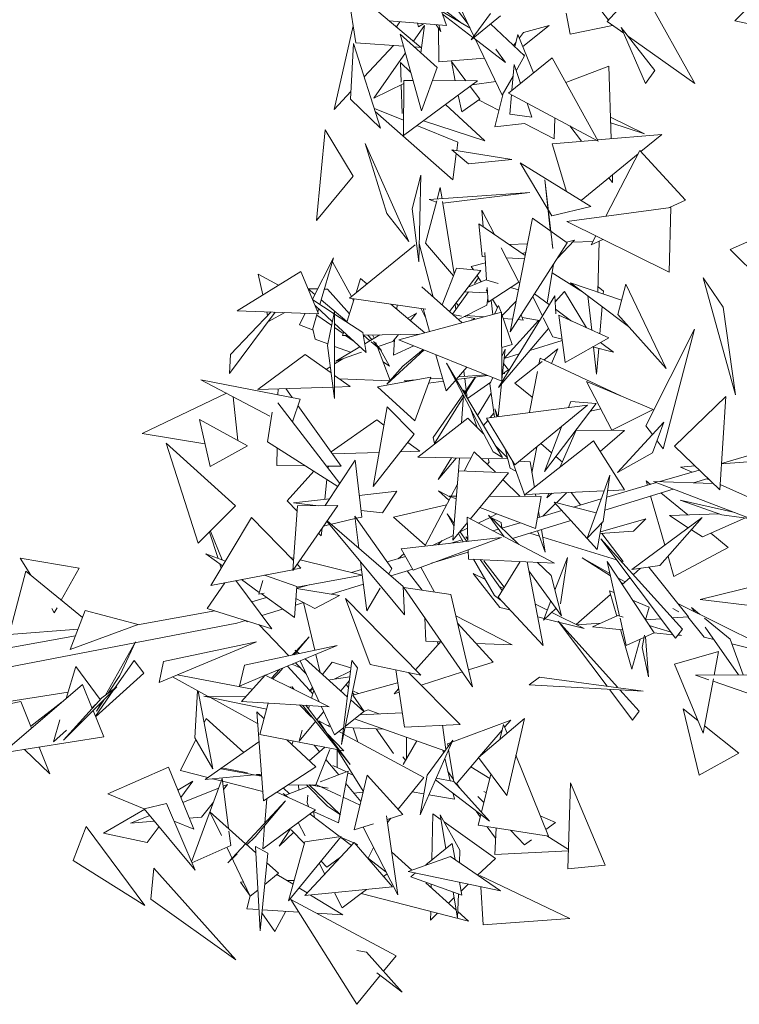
# Model space of a CAD drawing. Header units: millimetres. Extents: x -14485 to 13127, y -18923 to 3272.
# Tile 106 of 119: x 12405 to 12673, y 1974 to 2342. Entities that reach past the tile are written whole.
import ezdxf

# ---------------------------------------------------------------- set-up
doc = ezdxf.new("R2010")
doc.units = ezdxf.units.MM
doc.layers.add('G-IMPT', color=7, linetype='Continuous', lineweight=5)

# ---------------------------------------------------------------- blocks, each defined once
blk = doc.blocks.new('ÁRVORES ORNAMENTAIS - Pequeno e Médio Porte - Ipê-roxo-2865575-CORTE_CALÇADA')
at = {"layer": 'G-IMPT', "color": 253, "true_color": 0xaaaaaa}
for p, q in [((8789.71, 2333.01), (8786.43, 2354.39)), ((8813.92, 2331.26), (8786.43, 2354.39)), ((8883.44, 2340.96), (8895.67, 2354.37)), ((8895.67, 2354.37), (8916.05, 2317.83)), ((8931.02, 2341.22), (8941.65, 2352)), ((8820.4, 2348.22), (8823.57, 2339.39)), ((8832.35, 2338.42), (8821.65, 2344.75)), ((8833.38, 2334.97), (8822.03, 2343.68)), ((8829.15, 2340.31), (8823.17, 2344.91)), ((8827.65, 2345.22), (8831.65, 2339.88)), ((8833.76, 2335.49), (8828.52, 2346.43)), ((8839.96, 2343.89), (8832.76, 2334.13)), ((8869.58, 2336.2), (8868.09, 2344.06)), ((8883.88, 2341.44), (8879.77, 2346.81)), ((8802.19, 2341.13), (8823.57, 2339.39)), ((8806.14, 2340.81), (8804.86, 2338.88)), ((8813.13, 2339), (8812.68, 2340.28)), ((8813.13, 2339), (8814.99, 2340.09)), ((8843.67, 2343.07), (8832.76, 2334.13)), ((8852.65, 2328.1), (8839.96, 2340.03)), ((8883.44, 2340.96), (8889.63, 2336.57)), ((8931.02, 2341.22), (8948.29, 2337.45)), ((8788.73, 2339.36), (8781.66, 2308.1)), ((8806.22, 2336.22), (8820.02, 2323.79)), ((8806.22, 2336.22), (8814.16, 2307.64)), ((8811.19, 2333.55), (8815.3, 2339.47)), ((8813.92, 2329.29), (8815.3, 2339.47)), ((8819.71, 2339.71), (8821.36, 2337.14)), ((8820.55, 2338.4), (8820.7, 2325.83)), ((8821.36, 2337.14), (8820.7, 2339.63)), ((8852.19, 2336.82), (8850.67, 2334.85)), ((8852, 2331.58), (8861.79, 2339.48)), ((8852.19, 2336.82), (8861.79, 2339.48)), ((8885.37, 2339.5), (8869.58, 2336.2)), ((8888.69, 2338.74), (8901.2, 2322.71)), ((8888.69, 2338.74), (8897.75, 2317.86)), ((8788.87, 2332.7), (8787.69, 2311.9)), ((8788.87, 2332.7), (8798.96, 2301.14)), ((8789.71, 2333.01), (8807.46, 2331.72)), ((8845.55, 2325.62), (8833.59, 2334.81)), ((8844.32, 2313.44), (8834.37, 2334.2)), ((8849.43, 2333.24), (8848.48, 2332.01)), ((8849, 2331.53), (8850.15, 2336.14)), ((8855.99, 2321.8), (8850.15, 2336.14)), ((8891.32, 2335.37), (8916.05, 2317.83)), ((8803.7, 2332), (8792.85, 2320.24)), ((8796.46, 2312.33), (8808.17, 2329.2)), ((8811.53, 2331.43), (8813.92, 2331.26)), ((8841.85, 2330.61), (8845.55, 2325.62)), ((8851.74, 2328.95), (8852.56, 2328.49)), ((8806.34, 2325.63), (8806.56, 2318.28)), ((8806.34, 2325.63), (8810.14, 2322.09)), ((8820.7, 2325.83), (8837.7, 2327.25)), ((8826.8, 2318.83), (8825.33, 2325.98)), ((8825.33, 2325.98), (8830.74, 2318.81)), ((8846.57, 2314.2), (8862.96, 2327.43)), ((8852.65, 2328.1), (8849.49, 2322.55)), ((8862.96, 2327.43), (8880.03, 2296.35)), ((8820.02, 2323.79), (8814.16, 2307.64)), ((8848.73, 2324.83), (8847.92, 2315.29)), ((8848.73, 2324.83), (8851.08, 2317.84)), ((8884.06, 2324.28), (8868.04, 2318.18)), ((8884.06, 2324.28), (8884.93, 2297.19)), ((8901.2, 2322.71), (8897.75, 2317.86)), ((8807.46, 2298.46), (8807.56, 2318.91)), ((8807.46, 2298.46), (8835.1, 2318.79)), ((8807.56, 2318.91), (8811.03, 2318.9)), ((8818.23, 2318.86), (8835.1, 2318.79)), ((8841.88, 2318.52), (8833.14, 2317.35)), ((8848.37, 2320.57), (8844.32, 2313.44)), ((8787.85, 2314.81), (8781.66, 2308.1)), ((8807.55, 2317.79), (8796.46, 2312.33)), ((8806.59, 2317.32), (8806.93, 2306.56)), ((8832.31, 2316.74), (8835.88, 2312.01)), ((8846.57, 2314.2), (8880.03, 2296.35)), ((8787.69, 2311.9), (8798.96, 2301.14)), ((8829.18, 2307.26), (8827.9, 2313.49)), ((8829.18, 2307.26), (8835.88, 2312.01)), ((8843.09, 2307.71), (8835.41, 2311.67)), ((8841.59, 2301.67), (8844.66, 2314.04)), ((8847.78, 2313.55), (8847.17, 2306.34)), ((8853.57, 2310.46), (8855.34, 2305.23)), ((8807.49, 2304.08), (8796.62, 2308.45)), ((8825.93, 2281.88), (8796.96, 2307.4)), ((8823.13, 2309.99), (8837.76, 2296.36)), ((8814.89, 2303.93), (8837.76, 2296.36)), ((8847.17, 2306.34), (8855.34, 2305.23)), ((8863.95, 2304.92), (8863.61, 2297.12)), ((8884.67, 2305.3), (8897.31, 2298.99)), ((8778.24, 2300.57), (8775.1, 2266.72)), ((8778.24, 2300.57), (8788.72, 2283.25)), ((8827.72, 2295.94), (8812.41, 2302.1)), ((8852.58, 2302.83), (8841.59, 2301.67)), ((8863.61, 2297.12), (8852.58, 2302.82)), ((8869.47, 2301.98), (8873.81, 2296.24)), ((8884.74, 2303.08), (8897.31, 2298.99)), ((8827.31, 2292.71), (8827.72, 2295.94)), ((8862.86, 2295.3), (8879.35, 2296.71)), ((8879.81, 2296.75), (8903.77, 2298.81)), ((8895.97, 2292.41), (8903.77, 2298.81)), ((8809.41, 2258.86), (8793.16, 2295.46)), ((8801.3, 2269.31), (8793.16, 2295.46)), ((8847.91, 2289.49), (8825.45, 2293)), ((8831.74, 2287.86), (8825.45, 2293)), ((8868.19, 2277.55), (8862.86, 2295.3)), ((8895.61, 2292.8), (8882.94, 2268.27)), ((8912.63, 2274.34), (8895.61, 2292.8)), ((8825.93, 2281.88), (8827.17, 2291.6)), ((8847.91, 2289.49), (8831.74, 2287.86)), ((8873.69, 2274.17), (8895, 2291.62)), ((8861.4, 2270.69), (8850.92, 2288.18)), ((8850.92, 2288.18), (8877.32, 2271.94)), ((8788.72, 2283.25), (8775.1, 2266.72)), ((8810.68, 2271.04), (8813.91, 2283.63)), ((8813.17, 2251.28), (8813.91, 2283.63)), ((8860.22, 2281.87), (8862.06, 2264.4)), ((8860.22, 2281.87), (8863.11, 2256.25)), ((8884.06, 2282.66), (8885.46, 2280.81)), ((8885.37, 2283.73), (8885.46, 2280.81)), ((8820.07, 2274.7), (8821.21, 2278.95)), ((8821.87, 2274.83), (8821.21, 2278.95)), ((8815.69, 2258.24), (8819.89, 2273.99)), ((8817.03, 2274.48), (8854.52, 2277.19)), ((8817.03, 2274.48), (8819.76, 2273.53)), ((8826.4, 2246.74), (8822.03, 2273.83)), ((8822.13, 2273.21), (8854.52, 2277.19)), ((8912.63, 2274.34), (8906.66, 2271.5)), ((8810.68, 2271.04), (8813.17, 2251.28)), ((8837.12, 2264.36), (8836.7, 2270.51)), ((8841.36, 2261.47), (8836.7, 2270.51)), ((8862.76, 2268.41), (8861.5, 2270.51)), ((8862.76, 2268.41), (8877.32, 2271.94)), ((8907.11, 2271.56), (8868.41, 2266.28)), ((8907.11, 2271.56), (8906.5, 2247.37)), ((8809.41, 2258.86), (8801.3, 2269.31)), ((8855.55, 2267.52), (8847.21, 2225.11)), ((8868.47, 2258.36), (8855.55, 2267.52)), ((8836.77, 2253.24), (8835.59, 2265.4)), ((8852.82, 2253.64), (8835.59, 2265.4)), ((8862.06, 2264.4), (8862.27, 2262.75)), ((8906.5, 2247.37), (8868.41, 2266.28)), ((8864.75, 2252.54), (8871.25, 2259.32)), ((8868.21, 2258.55), (8871.25, 2259.32)), ((8879.16, 2260.94), (8877.42, 2257.56)), ((8881.79, 2259.64), (8877.42, 2257.56)), ((8929.3, 2255.93), (8942.9, 2261.9)), ((8811.86, 2257.65), (8787.31, 2237.71)), ((8818.57, 2238.15), (8813.33, 2258.11)), ((8826.12, 2246.02), (8815.69, 2258.24)), ((8850.49, 2243.73), (8843.94, 2256.45)), ((8853.67, 2257.97), (8846.84, 2257.72)), ((8868.47, 2258.36), (8847.21, 2225.11)), ((8862.88, 2258.05), (8863.11, 2256.25)), ((8878.09, 2258.87), (8870.55, 2258.59)), ((8879.98, 2239.93), (8880.48, 2258.95)), ((8929.3, 2255.93), (8955.57, 2229.65)), ((8773.5, 2237.31), (8781.32, 2252.78)), ((8776.3, 2235.3), (8781.32, 2252.78)), ((8836.77, 2253.24), (8837.89, 2253.18)), ((8838.48, 2244.45), (8837.78, 2254.7)), ((8845.85, 2252.75), (8852.57, 2252.39)), ((8851.74, 2254.38), (8853.03, 2254.7)), ((8781.02, 2251.23), (8788.05, 2238.31)), ((8827.23, 2248.87), (8821.9, 2235.18)), ((8827.23, 2248.87), (8836.36, 2248.01)), ((8836.36, 2248.01), (8831.6, 2241.77)), ((8832.71, 2249.56), (8838.04, 2250.91)), ((8832.71, 2249.56), (8833.54, 2248.27)), ((8861.03, 2235.9), (8863.37, 2250.38)), ((8769.15, 2247.66), (8745.52, 2233.04)), ((8753.25, 2246.67), (8760.83, 2242.51)), ((8753.25, 2246.67), (8755.05, 2238.94)), ((8769.15, 2247.66), (8775.77, 2231.93)), ((8791.5, 2245), (8789.83, 2239.76)), ((8791.5, 2245), (8793.85, 2243.02)), ((8831.6, 2241.76), (8838.16, 2244.55)), ((8833.97, 2243.22), (8835.45, 2245.3)), ((8834.92, 2246.12), (8836.41, 2243.81)), ((8838.16, 2244.55), (8842.74, 2243.14)), ((8874.53, 2239.81), (8862.86, 2247.23)), ((8926.65, 2234.38), (8919.26, 2245.28)), ((8919.26, 2245.28), (8931.25, 2201.6)), ((8775.44, 2241.15), (8771.87, 2241.19)), ((8771.89, 2241.16), (8774.39, 2239.06)), ((8779.2, 2241.1), (8777.97, 2241.12)), ((8779.2, 2241.1), (8787.32, 2231.85)), ((8829.34, 2228.55), (8814.28, 2241.98)), ((8831.6, 2241.76), (8824.68, 2232.7)), ((8838.32, 2240.84), (8838.78, 2240.13)), ((8839.05, 2236.27), (8838.67, 2241.68)), ((8839.05, 2236.27), (8850.49, 2243.73)), ((8847.38, 2241.7), (8850.3, 2240.8)), ((8869.76, 2243.4), (8888.74, 2236.96)), ((8869.76, 2243.4), (8891.32, 2227.18)), ((8881.99, 2240.37), (8880.03, 2241.92)), ((8890.32, 2242.99), (8887.33, 2231.61)), ((8890.32, 2242.99), (8905.46, 2211.42)), ((8781.61, 2231.85), (8773.62, 2237.05)), ((8776.8, 2237.04), (8786.41, 2228.99)), ((8789.1, 2237.46), (8786.34, 2228.78)), ((8815.78, 2233.67), (8787.31, 2237.71)), ((8788.47, 2237.55), (8788.89, 2236.78)), ((8825.76, 2231.74), (8831.72, 2240.08)), ((8830.36, 2240.14), (8838.81, 2239.75)), ((8838.51, 2235.13), (8838.94, 2237.77)), ((8840.2, 2237.02), (8840.83, 2231.63)), ((8840.61, 2237.29), (8842.56, 2234.26)), ((8863.88, 2238.53), (8842.87, 2204.35)), ((8855.67, 2238.33), (8859.28, 2231.04)), ((8856.34, 2239.38), (8861.88, 2235.27)), ((8863.88, 2238.53), (8864.26, 2231.9)), ((8867.49, 2240.22), (8864.01, 2236.34)), ((8875.67, 2226.64), (8867.49, 2240.22)), ((8876.22, 2238.54), (8877.66, 2225.74)), ((8881.99, 2240.37), (8881.9, 2239.28)), ((8781.01, 2228.95), (8774.5, 2234.93)), ((8775.51, 2232.55), (8775.84, 2233.7)), ((8802.77, 2235.52), (8815.49, 2224.83)), ((8805.05, 2233.61), (8805.17, 2235.18)), ((8813.2, 2234.04), (8814.01, 2233.89)), ((8813.99, 2233.93), (8815.6, 2230.78)), ((8817.15, 2225.27), (8814.75, 2233.82)), ((8826.98, 2233.44), (8826.73, 2235.38)), ((8827.99, 2234.86), (8827.15, 2235.93)), ((8838.51, 2235.13), (8827.93, 2229.81)), ((8841.41, 2231.79), (8842.92, 2235.04)), ((8842.92, 2235.04), (8843.83, 2232.44)), ((8844.44, 2231.34), (8849.47, 2236.59)), ((8864.16, 2233.58), (8870.11, 2229.17)), ((8881.52, 2234.55), (8880.7, 2224.36)), ((8926.65, 2234.38), (8931.25, 2201.6)), ((8742.66, 2209.57), (8759.6, 2232.53)), ((8742.96, 2216.67), (8758.08, 2232.58)), ((8775.77, 2231.93), (8745.52, 2233.04)), ((8756.52, 2232.64), (8756.83, 2231.27)), ((8763.18, 2232.4), (8757.33, 2229.15)), ((8768.7, 2227.81), (8770.87, 2232.11)), ((8773.59, 2225.85), (8775.34, 2231.95)), ((8775.18, 2231.41), (8780.71, 2227.51)), ((8779.15, 2220.07), (8781.81, 2232.8)), ((8781.72, 2200.29), (8781.81, 2232.8)), ((8792.36, 2224.86), (8781.81, 2231.72)), ((8843.99, 2232.48), (8805.71, 2222.2)), ((8812.33, 2232.15), (8809.08, 2230.21)), ((8812.33, 2232.15), (8810.05, 2229.41)), ((8825.83, 2231.67), (8829.12, 2231.06)), ((8830.07, 2230.88), (8834.11, 2230.12)), ((8830.75, 2231.23), (8837.39, 2230.71)), ((8832.47, 2229.39), (8834.11, 2230.12)), ((8844.19, 2206.72), (8843.99, 2232.48)), ((8843.99, 2231.98), (8848.03, 2220.45)), ((8844.63, 2230.15), (8848.15, 2229.87)), ((8850.16, 2229.71), (8852.12, 2229.56)), ((8851.3, 2231.5), (8852.12, 2229.56)), ((8851.73, 2230.47), (8858.22, 2229.33)), ((8859.58, 2230.42), (8863.14, 2223.24)), ((8865.36, 2231.33), (8883.98, 2222.87)), ((8865.36, 2231.33), (8867.78, 2213.76)), ((8887.33, 2231.61), (8905.46, 2211.42)), ((8773.59, 2225.85), (8768.7, 2227.81)), ((8774.54, 2222.41), (8773.68, 2226.18)), ((8781.79, 2226.75), (8784.98, 2224.5)), ((8793.56, 2217.4), (8781.8, 2228.22)), ((8861.58, 2226.39), (8842.87, 2204.35)), ((8857.77, 2229.41), (8844.98, 2215.18)), ((8897.81, 2190.15), (8916.02, 2226.16)), ((8904.26, 2181.5), (8916.02, 2226.16)), ((8774.54, 2222.41), (8779.27, 2220.66)), ((8785.18, 2225.11), (8784.77, 2223.83)), ((8784.77, 2223.83), (8786.54, 2223.85)), ((8785.9, 2223.84), (8788.71, 2221.86)), ((8792.36, 2224.86), (8793.56, 2217.4)), ((8792.52, 2223.87), (8794.98, 2221.82)), ((8792.7, 2223.94), (8813.26, 2224.23)), ((8798.68, 2224.02), (8793.04, 2220.66)), ((8794.23, 2223.96), (8795.72, 2222.26)), ((8795.86, 2223.98), (8796.53, 2222.74)), ((8805.65, 2224.12), (8803.51, 2221.55)), ((8803.71, 2216.5), (8804.16, 2222.34)), ((8863.14, 2223.24), (8866.6, 2222.37)), ((8883.98, 2222.87), (8867.78, 2213.76)), ((8779.15, 2220.07), (8781.72, 2200.29)), ((8781.77, 2219.74), (8787.76, 2217.52)), ((8791.2, 2219.57), (8782.24, 2214.23)), ((8795.37, 2221.49), (8799.26, 2218.23)), ((8796.32, 2221.58), (8799.26, 2218.23)), ((8797.13, 2221.12), (8797.45, 2220.29)), ((8797.76, 2219.49), (8802.52, 2207.05)), ((8803.51, 2221.55), (8798.01, 2219.66)), ((8798.76, 2218.64), (8802.2, 2212.33)), ((8803.71, 2216.5), (8811.36, 2219.93)), ((8844.19, 2206.72), (8805.71, 2222.2)), ((8844.09, 2219.36), (8848.03, 2220.45)), ((8844.12, 2215.91), (8845.33, 2218.7)), ((8844.19, 2207.33), (8845.33, 2218.7)), ((8866.66, 2221.93), (8854.6, 2218.18)), ((8865.07, 2218.78), (8859.85, 2214.64)), ((8865.07, 2218.78), (8862.67, 2213.32)), ((8878, 2219.51), (8885.76, 2217.56)), ((8878.36, 2219.42), (8879.49, 2209.41)), ((8880.26, 2218.94), (8879.49, 2209.41)), ((8880.92, 2221.15), (8885.76, 2217.56)), ((8742.96, 2216.67), (8742.66, 2209.57)), ((8770.82, 2216.7), (8753.21, 2203.68)), ((8770.82, 2216.7), (8780.48, 2209.81)), ((8784.86, 2215.14), (8781.75, 2213.16)), ((8791.87, 2217.55), (8782.24, 2214.23)), ((8801.24, 2205.63), (8815.18, 2218.39)), ((8807.23, 2212.3), (8814.79, 2218.55)), ((8823.38, 2203.09), (8819.57, 2216.62)), ((8850.6, 2216.93), (8844.98, 2215.18)), ((8857.97, 2213.14), (8858.4, 2215.31)), ((8858.4, 2215.31), (8888.48, 2201.26)), ((8780.18, 2212.16), (8778.59, 2211.16)), ((8799.86, 2213.98), (8802.2, 2212.33)), ((8807.23, 2212.3), (8801.24, 2205.63)), ((8840.86, 2180.39), (8823.49, 2213.41)), ((8844.36, 2178.23), (8823.49, 2213.41)), ((8831.1, 2211.99), (8827.08, 2207.36)), ((8846.6, 2211.03), (8844.79, 2213.34)), ((8859.18, 2214.1), (8849.01, 2206.02)), ((8781.74, 2208.91), (8787.59, 2204.75)), ((8817.61, 2208.21), (8797.74, 2204.65)), ((8811.71, 2191.91), (8817.61, 2208.21)), ((8817.39, 2207.59), (8822.02, 2207.93)), ((8827.09, 2207.34), (8838.94, 2208.83)), ((8827.95, 2208.36), (8838.24, 2209.12)), ((8830.19, 2208.53), (8829.92, 2210.63)), ((8830.3, 2202.61), (8834.25, 2208.24)), ((8830.86, 2203.4), (8830.3, 2207.75)), ((8830.5, 2202.04), (8834.33, 2208.25)), ((8839.71, 2205.73), (8840.74, 2208.11)), ((8846.6, 2211.03), (8844.4, 2209.49)), ((8844.41, 2209.57), (8845.24, 2209.63)), ((8844.41, 2209.52), (8845.24, 2209.63)), ((8854.41, 2195.23), (8857.43, 2210.41)), ((8768.95, 2200.09), (8731.91, 2207.27)), ((8757.63, 2193.71), (8731.91, 2207.27)), ((8781.16, 2204.55), (8753.21, 2203.68)), ((8766, 2200.66), (8763.62, 2204)), ((8787.59, 2204.75), (8781.73, 2204.56)), ((8802.33, 2206.84), (8783.59, 2207.6)), ((8811.71, 2191.91), (8797.74, 2204.65)), ((8807.77, 2206.89), (8811.91, 2207.19)), ((8807.77, 2206.89), (8808.59, 2206.6)), ((8816.83, 2206.05), (8822.35, 2206.75)), ((8826.83, 2207.06), (8823.38, 2203.09)), ((8839.99, 2206.39), (8831.28, 2200.27)), ((8841.36, 2193.38), (8839.71, 2205.73)), ((8842.8, 2193.57), (8844.02, 2205.72)), ((8855.51, 2200.74), (8849.01, 2206.02)), ((8885.16, 2188.43), (8875.73, 2206.62)), ((8900.59, 2196.17), (8875.73, 2206.62)), ((8741.48, 2202.22), (8710.03, 2187.23)), ((8745.72, 2184.56), (8743.93, 2200.93)), ((8760.67, 2201.7), (8760.7, 2203.91)), ((8818.5, 2185.75), (8829.65, 2201.69)), ((8819.09, 2183.49), (8829.79, 2200.88)), ((8829.16, 2191.22), (8829.82, 2201.37)), ((8829.9, 2202.6), (8829.96, 2203.57)), ((8830.89, 2200.93), (8829.96, 2203.57)), ((8831.25, 2200.32), (8830.94, 2202.75)), ((8840.18, 2202.24), (8835.06, 2193.91)), ((8908.54, 2182.48), (8927.62, 2201.03)), ((8925.37, 2166.27), (8927.62, 2201.03)), ((8760.67, 2198.65), (8783.7, 2168.6)), ((8768.95, 2200.09), (8766.05, 2191.62)), ((8784.29, 2174.99), (8768.13, 2197.68)), ((8801.33, 2197.22), (8796.13, 2167.45)), ((8801.33, 2197.22), (8811.51, 2186.95)), ((8838.37, 2193.01), (8876.02, 2197.75)), ((8849.02, 2175.49), (8876.02, 2197.75)), ((8879.36, 2198.42), (8860.04, 2173.07)), ((8869.88, 2199.13), (8869.03, 2196.87)), ((8869.88, 2199.13), (8879.36, 2198.42)), ((8756.79, 2184.13), (8758.47, 2195.23)), ((8831.42, 2193.01), (8812.87, 2178.36)), ((8831.42, 2193.01), (8837.35, 2187.06)), ((8834.9, 2189.52), (8832.58, 2196.13)), ((8849.02, 2175.49), (8838.37, 2193.01)), ((8841.17, 2194.81), (8839.81, 2193.19)), ((8842.24, 2193.49), (8841.48, 2196.41)), ((8841.48, 2196.41), (8842.69, 2193.55)), ((8877.22, 2195.61), (8881.04, 2196.38)), ((8885.16, 2188.43), (8900.59, 2196.17)), ((8731.43, 2192.43), (8749.27, 2182.61)), ((8731.43, 2192.43), (8735.37, 2174.94)), ((8797.49, 2192.29), (8780.45, 2180.38)), ((8797.49, 2192.29), (8800.13, 2190.37)), ((8838.91, 2192.11), (8837.28, 2190.17)), ((8866.35, 2189.77), (8860.04, 2173.07)), ((8904.59, 2191.49), (8887.27, 2172.74)), ((8897.81, 2190.15), (8900.29, 2186.83)), ((8904.59, 2191.49), (8900.34, 2180.02)), ((8733.46, 2183.42), (8710.03, 2187.23)), ((8811.51, 2186.95), (8796.13, 2167.45)), ((8818.5, 2185.75), (8819.09, 2183.49)), ((8871.81, 2188.49), (8865.92, 2174.75)), ((8889.86, 2188.35), (8871.81, 2188.49)), ((8889.86, 2188.35), (8880.83, 2180.49)), ((8744.82, 2160.21), (8719.01, 2183.65)), ((8730.98, 2146.28), (8719.01, 2183.65)), ((8749.27, 2182.61), (8735.37, 2174.94)), ((8756.79, 2184.13), (8782.96, 2167.47)), ((8809.08, 2183.87), (8813.55, 2180.63)), ((8841.72, 2182.68), (8846.23, 2178.15)), ((8878.27, 2184.51), (8852.89, 2164.45)), ((8857.13, 2182.18), (8855.38, 2172.58)), ((8862.68, 2180.06), (8858.74, 2183.5)), ((8889.93, 2166.2), (8878.27, 2184.51)), ((8902.01, 2184.52), (8904.26, 2181.5)), ((8925.37, 2166.27), (8908.54, 2182.48)), ((8926.01, 2176.03), (8955.93, 2184.84)), ((8760.21, 2175.32), (8760.32, 2181.88)), ((8798.35, 2180.14), (8781.01, 2179.59)), ((8813.55, 2180.63), (8806.34, 2180.4)), ((8832.62, 2177.99), (8812.87, 2178.36)), ((8833.86, 2180.36), (8830.11, 2173.2)), ((8841.72, 2172.76), (8833.86, 2180.36)), ((8840.86, 2180.39), (8844.36, 2178.23)), ((8847.22, 2174.36), (8845.36, 2181.51)), ((8866.7, 2176.56), (8864.3, 2178.65)), ((8900.34, 2180.02), (8887.27, 2172.74)), ((8760.21, 2175.32), (8770.86, 2175.17)), ((8778.21, 2160.31), (8789.5, 2177.33)), ((8778.74, 2175.06), (8784.29, 2174.99)), ((8779.38, 2174.24), (8779.46, 2175.05)), ((8791.93, 2156.07), (8789.5, 2177.33)), ((8825.36, 2178.13), (8820.38, 2170.02)), ((8827.15, 2178.09), (8820.38, 2170.02)), ((8827.99, 2173.28), (8828.3, 2178.07)), ((8846.34, 2177.73), (8836.38, 2177.92)), ((8838.73, 2175.65), (8839.46, 2176.54)), ((8839.46, 2176.54), (8838.99, 2177.87)), ((8847.98, 2177.12), (8852.79, 2163.77)), ((8854.69, 2176.69), (8850.78, 2176.94)), ((8854.69, 2176.69), (8856.28, 2167.13)), ((8916.19, 2175.12), (8910.77, 2174.71)), ((8915.05, 2172.81), (8910.77, 2174.71)), ((8941.58, 2177.04), (8925.99, 2175.86)), ((8764.15, 2162.05), (8773.99, 2173.18)), ((8827.97, 2173.28), (8825.83, 2147.4)), ((8827.97, 2173.28), (8846.62, 2172.57)), ((8846.62, 2172.57), (8832.4, 2155.36)), ((8847.22, 2174.36), (8849.41, 2173.14)), ((8884.4, 2171.72), (8875.93, 2148.16)), ((8881.97, 2154.34), (8884.4, 2171.72)), ((8903.04, 2169.27), (8917.76, 2173.6)), ((8778.2, 2162.68), (8778.95, 2170.03)), ((8827.56, 2168.34), (8825.22, 2163.88)), ((8851, 2163.78), (8844.53, 2170.04)), ((8883.24, 2163.44), (8901.83, 2168.91)), ((8899.6, 2168.25), (8897.94, 2169.6)), ((8898.43, 2167.91), (8897.94, 2169.6)), ((8922.97, 2168.59), (8900.69, 2169.35)), ((8936.67, 2155.56), (8900.69, 2169.35)), ((8915.65, 2168.86), (8920.99, 2170.5)), ((8921.64, 2169.87), (8920.54, 2170.36)), ((8940.85, 2161.3), (8925.5, 2168.15)), ((8804.97, 2165.77), (8791, 2164.16)), ((8799.68, 2157.68), (8804.97, 2165.77)), ((8825.1, 2163.65), (8815.39, 2145.16)), ((8825.04, 2163.54), (8820.49, 2165.85)), ((8824.41, 2162.34), (8820.49, 2165.85)), ((8827.11, 2162.9), (8824.47, 2163.89)), ((8827.19, 2163.88), (8824.47, 2163.89)), ((8858.82, 2163.75), (8839.4, 2163.83)), ((8882.29, 2165.84), (8852.89, 2164.45)), ((8856.65, 2151.83), (8858.82, 2163.75)), ((8856.7, 2164.63), (8856.84, 2163.76)), ((8862.94, 2164.92), (8860.98, 2163.22)), ((8861.68, 2164.86), (8860.98, 2163.22)), ((8868.4, 2165.18), (8864.52, 2161.41)), ((8869.99, 2165.26), (8873.5, 2160.57)), ((8882.58, 2158.69), (8908.06, 2166.52)), ((8889.93, 2166.2), (8883.59, 2165.9)), ((8904.91, 2145.61), (8899.59, 2163.92)), ((8913.54, 2156.91), (8903.47, 2165.11)), ((8744.82, 2160.21), (8730.98, 2146.28)), ((8764.15, 2162.05), (8767.82, 2158.28)), ((8782.95, 2160.33), (8766.18, 2136.14)), ((8767.96, 2160.27), (8766.18, 2136.14)), ((8779.91, 2162.88), (8766.43, 2161.32)), ((8775.74, 2160.3), (8766.43, 2161.32)), ((8767.96, 2160.27), (8782.95, 2160.33)), ((8803.76, 2156.04), (8823.49, 2160.59)), ((8864.17, 2161.07), (8859.37, 2156.41)), ((8863.68, 2161.62), (8879.36, 2157.69)), ((8863.68, 2161.62), (8879.67, 2143.95)), ((8870.91, 2159.81), (8881.21, 2162.84)), ((8931.06, 2157.71), (8910.62, 2162.37)), ((8926.15, 2156.95), (8910.62, 2162.37)), ((8803.09, 2136.81), (8789.32, 2156.42)), ((8789.32, 2156.42), (8790.82, 2144.51)), ((8799.68, 2157.68), (8791.64, 2158.56)), ((8826.28, 2152.82), (8823.73, 2157.21)), ((8826.34, 2153.6), (8823.73, 2157.21)), ((8856.65, 2151.83), (8835.91, 2159.6)), ((8850.47, 2145.84), (8839.15, 2156.79)), ((8845.01, 2148.72), (8839.15, 2156.79)), ((8842.32, 2157.2), (8839.93, 2156.03)), ((8857.38, 2155.82), (8866.5, 2158.51)), ((8857.79, 2158.08), (8858.13, 2156.04)), ((8906.6, 2156.68), (8925.15, 2157.3)), ((8906.6, 2156.68), (8913.66, 2152.1)), ((8946.94, 2154.09), (8926.15, 2156.95)), ((8750.82, 2155.95), (8735.63, 2130.57)), ((8750.82, 2155.95), (8766.46, 2139.84)), ((8780.02, 2153.24), (8777.64, 2152.67)), ((8807.8, 2119.55), (8778.94, 2154.55)), ((8807.37, 2130.19), (8779.05, 2154.69)), ((8789.44, 2155.48), (8780.58, 2153.37)), ((8791.93, 2156.07), (8789.91, 2155.59)), ((8803.76, 2156.04), (8815.6, 2145.54)), ((8831.3, 2154.03), (8825.83, 2147.4)), ((8831.49, 2146.97), (8831.25, 2155.96)), ((8831.25, 2155.96), (8863.77, 2138.84)), ((8839.76, 2155.95), (8835.35, 2153.8)), ((8843.85, 2153.97), (8840.08, 2155.89)), ((8843.85, 2153.97), (8844.15, 2151.95)), ((8844.17, 2151.93), (8851, 2153.95)), ((8848.14, 2148.1), (8869.87, 2154.78)), ((8881.97, 2154.34), (8875.93, 2148.16)), ((8881.47, 2153.83), (8879.67, 2143.95)), ((8880.87, 2150.56), (8897.88, 2155.34)), ((8892.64, 2136.5), (8918.84, 2155.95)), ((8893.27, 2150.75), (8897.88, 2155.34)), ((8903.11, 2137.95), (8918.84, 2155.95)), ((8918.98, 2148.65), (8934.96, 2155.74)), ((8738.32, 2140.63), (8735.13, 2150.46)), ((8739.9, 2140.07), (8735.52, 2150.85)), ((8775.83, 2150.05), (8776.82, 2149.03)), ((8776.82, 2149.03), (8777.11, 2151.9)), ((8825.98, 2149.24), (8818.25, 2145.48)), ((8829.78, 2146.78), (8827.94, 2149.96)), ((8831.15, 2146.93), (8828.49, 2150.62)), ((8831.36, 2151.86), (8828.57, 2150.51)), ((8840.79, 2150.94), (8842.94, 2151.57)), ((8854.54, 2150.06), (8858.15, 2148.96)), ((8857.43, 2150.95), (8860.29, 2143.01)), ((8858.9, 2151.4), (8860.29, 2143.01)), ((8893.27, 2150.75), (8880.75, 2149.87)), ((8881.48, 2149.92), (8889.34, 2139.42)), ((8914.82, 2151.35), (8918.98, 2148.65)), ((8928.56, 2144.7), (8922.03, 2150.01)), ((8806.55, 2144.17), (8844, 2148.38)), ((8811.11, 2136.3), (8844, 2148.38)), ((8820.22, 2145.7), (8821.9, 2147.26)), ((8824.73, 2146.21), (8829.32, 2147.56)), ((8831.47, 2147.63), (8830.67, 2148.67)), ((8831.45, 2148.47), (8830.67, 2148.67)), ((8859.37, 2148.59), (8886.95, 2140.15)), ((8911.49, 2114.21), (8881.11, 2147.94)), ((8908.88, 2110.94), (8881.11, 2147.94)), ((8739.96, 2137.81), (8733.72, 2142.28)), ((8741.06, 2139.65), (8733.72, 2142.28)), ((8807.58, 2142.39), (8805.43, 2140.53)), ((8811.11, 2136.3), (8806.55, 2144.17)), ((8817.9, 2138.8), (8831.59, 2143.01)), ((8831.66, 2140.38), (8831.57, 2143.81)), ((8928.56, 2144.7), (8908.33, 2133.83)), ((8664.53, 2140.77), (8686.58, 2137.05)), ((8664.53, 2140.77), (8668.52, 2134.38)), ((8739.49, 2137.02), (8739.01, 2138.49)), ((8765.32, 2141.01), (8766.52, 2140.71)), ((8767.79, 2138.46), (8769.2, 2137)), ((8768.94, 2140.11), (8792.06, 2134.42)), ((8791.47, 2139.35), (8793.77, 2121.13)), ((8801.33, 2139.32), (8808.19, 2141.34)), ((8831.66, 2140.38), (8863.77, 2138.84)), ((8841.35, 2126.78), (8833.53, 2140.29)), ((8844.31, 2128.7), (8836.03, 2140.17)), ((8845.04, 2129.89), (8837.48, 2139.77)), ((8842.74, 2126.15), (8850.94, 2139.46)), ((8853.61, 2139.33), (8859.59, 2108.08)), ((8862.5, 2134.22), (8857.4, 2139.15)), ((8868.58, 2141), (8863.93, 2128.75)), ((8866.02, 2123.67), (8868.58, 2141)), ((8874.07, 2140.8), (8884.61, 2134.13)), ((8874.07, 2140.8), (8884.4, 2135.05)), ((8900.91, 2112.83), (8883.4, 2139.42)), ((8888.03, 2119.08), (8883.4, 2139.42)), ((8888.56, 2139.66), (8889.34, 2139.42)), ((8892.64, 2136.5), (8903.11, 2137.95)), ((8908.33, 2133.83), (8906.13, 2141.4)), ((8666.66, 2135.91), (8660.45, 2112.29)), ((8666.66, 2135.91), (8687.8, 2118.59)), ((8686.58, 2137.05), (8679.9, 2125.06)), ((8766.2, 2136.43), (8735.63, 2130.57)), ((8767.67, 2130.13), (8755.7, 2134.42)), ((8769.2, 2137), (8766.41, 2136.47)), ((8767.66, 2129.92), (8792.06, 2134.42)), ((8788.04, 2135.41), (8791.83, 2136.52)), ((8803.09, 2136.81), (8801.95, 2134.88)), ((8802.79, 2134.15), (8810.91, 2136.65)), ((8808.87, 2136.02), (8814.42, 2128.76)), ((8813.96, 2137.35), (8819.05, 2128.08)), ((8843.42, 2122.34), (8833.47, 2135)), ((8833.47, 2135), (8837.86, 2132.83)), ((8866.41, 2119.27), (8854.24, 2136.02)), ((8862.5, 2134.22), (8866.41, 2119.27)), ((8895.9, 2136.95), (8893.16, 2134.56)), ((8898.9, 2137.37), (8913.73, 2118.86)), ((8734.33, 2122), (8740.92, 2131.58)), ((8758.39, 2114.41), (8744.99, 2132.36)), ((8753.7, 2127.97), (8747.02, 2132.75)), ((8755.03, 2132.43), (8753.51, 2127.32)), ((8767.98, 2129.5), (8772.36, 2130.79)), ((8780.57, 2127.32), (8792.52, 2130.99)), ((8887.37, 2133.39), (8890.08, 2131.88)), ((8888.43, 2131.78), (8889.4, 2131.28)), ((8891.94, 2133.5), (8888.99, 2130.93)), ((8941.14, 2130.94), (8918.07, 2125.33)), ((8753.51, 2127.32), (8755.51, 2127.68)), ((8766.84, 2118.56), (8754.39, 2127.48)), ((8766.84, 2118.56), (8767.67, 2130.13)), ((8767.62, 2129.39), (8783.62, 2126.83)), ((8774.42, 2121.93), (8783.62, 2126.83)), ((8798.74, 2129.5), (8793.77, 2121.13)), ((8807.37, 2130.19), (8807.8, 2119.55)), ((8807.64, 2129.76), (8825.11, 2127.18)), ((8807.64, 2129.76), (8833.21, 2092.78)), ((8825.11, 2127.18), (8833.21, 2092.78)), ((8843.26, 2130.15), (8844.57, 2129.5)), ((8884.71, 2127.2), (8871.85, 2115.99)), ((8886.03, 2127.86), (8884.33, 2128.56)), ((8884.33, 2128.56), (8886.99, 2119.12)), ((8750.88, 2124.47), (8756.35, 2126.07)), ((8767.17, 2123.2), (8770.25, 2124.15)), ((8767.35, 2125.69), (8774.42, 2121.93)), ((8770.22, 2124.14), (8774.46, 2106.35)), ((8795.08, 2101.03), (8785.87, 2125.71)), ((8813.91, 2097.12), (8785.87, 2125.71)), ((8841.35, 2126.78), (8843.83, 2124.97)), ((8842.74, 2126.15), (8859.59, 2108.08)), ((8856.64, 2123.52), (8861.11, 2121.31)), ((8862.42, 2124.76), (8859.7, 2117.6)), ((8899.05, 2122.48), (8892.87, 2125.04)), ((8909.73, 2123.85), (8950.67, 2103.52)), ((8950.42, 2121.4), (8918.07, 2125.33)), ((8676.3, 2121.93), (8677.28, 2120.35)), ((8678.29, 2122.16), (8677.28, 2120.35)), ((8688.79, 2121.2), (8683.24, 2106.7)), ((8688.79, 2121.2), (8708.51, 2115.97)), ((8708.24, 2115.87), (8737.19, 2121.09)), ((8758.39, 2114.41), (8734.33, 2122)), ((8754.69, 2119.36), (8762.41, 2121.73)), ((8843.42, 2122.34), (8847.15, 2121.42)), ((8864.37, 2122.08), (8859.7, 2117.6)), ((8862.73, 2120.51), (8874.83, 2114.51)), ((8899.05, 2122.48), (8897.71, 2117.68)), ((8907.91, 2121.94), (8910.1, 2120.72)), ((8909.33, 2121.11), (8910.1, 2120.72)), ((8914.87, 2122.28), (8917.9, 2119.79)), ((8914.87, 2122.28), (8915.93, 2120.77)), ((8644.92, 2097.12), (8745.36, 2116.49)), ((8683.24, 2106.7), (8708.51, 2115.97)), ((8745.36, 2116.49), (8748.61, 2117.49)), ((8749.26, 2116.98), (8748.38, 2117.42)), ((8753.71, 2115.88), (8764.77, 2104.31)), ((8815.75, 2109.74), (8815.49, 2118.41)), ((8826.99, 2119.2), (8848, 2108.33)), ((8827.62, 2116.52), (8840.85, 2101.92)), ((8857.54, 2118.83), (8859.94, 2118.23)), ((8860.27, 2118.14), (8874.83, 2114.51)), ((8887.29, 2092.6), (8865.13, 2117.27)), ((8883.39, 2092.92), (8865.13, 2117.27)), ((8881.11, 2116.53), (8872.07, 2115.88)), ((8887.36, 2119.29), (8878, 2115.15)), ((8887.36, 2119.29), (8889.32, 2118.68)), ((8890.53, 2108.11), (8888.2, 2118.32)), ((8903.48, 2118.13), (8897.72, 2117.72)), ((8913.73, 2118.86), (8907.69, 2118.43)), ((8919.53, 2111.29), (8913.55, 2118.85)), ((8919.66, 2118.35), (8929.24, 2110.47)), ((8660.45, 2112.29), (8686.12, 2114.21)), ((8878, 2115.15), (8889.18, 2114.04)), ((8888.39, 2114.12), (8892.56, 2099.28)), ((8900.91, 2112.83), (8897.35, 2111.21)), ((8899.06, 2115.63), (8907.29, 2113.07)), ((8900.87, 2112.88), (8907.95, 2112.18)), ((8911.49, 2114.21), (8908.88, 2110.94)), ((8909.92, 2112.24), (8911.12, 2111.87)), ((8919.95, 2114.99), (8932.37, 2097.15)), ((8636.97, 2103.02), (8685.16, 2111.71)), ((8696.35, 2089.57), (8707.54, 2109.45)), ((8701.66, 2096.92), (8707.54, 2109.45)), ((8716.33, 2094.35), (8752.65, 2109.48)), ((8718.04, 2102.21), (8752.65, 2109.48)), ((8772.31, 2111.38), (8767.48, 2106.07)), ((8767.7, 2105.88), (8772.31, 2111.38)), ((8821.5, 2109.72), (8811.98, 2099.09)), ((8815.75, 2109.74), (8821.3, 2109.5)), ((8820.36, 2108.45), (8820.12, 2109.55)), ((8820.38, 2108.47), (8820.33, 2109.54)), ((8834.51, 2108.92), (8848, 2108.33)), ((8897.13, 2111.11), (8890.53, 2108.11)), ((8895.69, 2110.46), (8892.56, 2099.28)), ((8897.28, 2111.98), (8896.47, 2107.43)), ((8898.78, 2096.43), (8897.7, 2111.37)), ((8909.73, 2112.01), (8911.12, 2111.87)), ((8919.53, 2111.29), (8923.15, 2110.39)), ((8929.24, 2110.47), (8934.09, 2097.16)), ((8929.88, 2108.71), (8950.67, 2103.52)), ((8748.17, 2100.81), (8782.74, 2108.1)), ((8756.05, 2097.05), (8782.74, 2108.1)), ((8767.34, 2105.92), (8766.14, 2104.6)), ((8766.72, 2104.72), (8767.48, 2105.62)), ((8767.79, 2104.95), (8767.11, 2106.41)), ((8768.56, 2105.11), (8767.11, 2106.41)), ((8774.82, 2104.82), (8776.43, 2098.05)), ((8898.78, 2096.43), (8896.47, 2107.43)), ((8908.51, 2101.15), (8924.96, 2105.91)), ((8924.96, 2105.91), (8923.31, 2097.11)), ((8707.02, 2102.52), (8699.76, 2092.06)), ((8707.02, 2102.52), (8710.6, 2097.82)), ((8718.04, 2102.21), (8716.33, 2094.35)), ((8769.19, 2099.69), (8765.91, 2101.13)), ((8767.27, 2101.7), (8771.22, 2097.58)), ((8776.07, 2087.14), (8768.97, 2102.4)), ((8786.49, 2089.03), (8770.76, 2103.14)), ((8777.28, 2097.29), (8780.91, 2101.97)), ((8787.82, 2099.78), (8780.91, 2101.97)), ((8788.16, 2102.56), (8784.3, 2071.22)), ((8790.36, 2099.82), (8788.16, 2102.56)), ((8840.85, 2101.92), (8831.75, 2099.01)), ((8908.51, 2101.15), (8919.24, 2075.42)), ((8685.25, 2100.34), (8681.73, 2088.4)), ((8694.42, 2087.97), (8685.25, 2100.34)), ((8710.6, 2097.82), (8692.7, 2081.55)), ((8748.17, 2100.81), (8746.28, 2093.01)), ((8761.23, 2099.2), (8758.28, 2095.95)), ((8761.04, 2097.95), (8758.78, 2095.7)), ((8761.04, 2097.95), (8762.54, 2099.74)), ((8773.68, 2090.11), (8764.2, 2100.43)), ((8787.67, 2098.62), (8781.58, 2095.61)), ((8790.36, 2099.82), (8784.3, 2071.22)), ((8795.08, 2101.03), (8813.91, 2097.12)), ((8807.8, 2077.64), (8804.56, 2099.06)), ((8828.58, 2078.73), (8809.28, 2098.08)), ((8829.42, 2098.27), (8814.01, 2093.33)), ((8697.35, 2090.31), (8701.66, 2096.92)), ((8734.45, 2089.23), (8721.32, 2096.43)), ((8751.17, 2091.86), (8723.11, 2097.18)), ((8746.28, 2093.01), (8755.69, 2096.9)), ((8755.89, 2097.13), (8747.04, 2087.23)), ((8755.89, 2097.13), (8779.75, 2085.32)), ((8787.41, 2096.49), (8780.03, 2095.37)), ((8787.23, 2094.98), (8784.08, 2091.19)), ((8788.53, 2089.64), (8805.29, 2094.24)), ((8854.33, 2093.51), (8858.14, 2096.28)), ((8858.14, 2096.28), (8896.82, 2091.13)), ((8956.43, 2097.27), (8916.35, 2097.07)), ((8921.34, 2095.34), (8916.35, 2097.07)), ((8923.05, 2095.74), (8919.24, 2075.42)), ((8942.02, 2088.16), (8922.88, 2094.81)), ((8647.38, 2085.29), (8682.43, 2090.77)), ((8687.78, 2093.59), (8658.04, 2068.09)), ((8680.68, 2072.79), (8700.61, 2092.68)), ((8691.43, 2084.66), (8687.78, 2093.59)), ((8699.24, 2091.31), (8692.61, 2081.77)), ((8694.96, 2088.56), (8700.61, 2092.68)), ((8729.71, 2073.72), (8730.72, 2091.27)), ((8736.35, 2062.16), (8730.98, 2091.13)), ((8765.98, 2092.68), (8765.03, 2092.61)), ((8765.98, 2092.68), (8766.62, 2091.82)), ((8772.48, 2091.11), (8773.57, 2092.51)), ((8773.9, 2091.81), (8772.48, 2091.11)), ((8774.07, 2091.44), (8773.23, 2088.55)), ((8786.92, 2092.48), (8786.06, 2093.57)), ((8789.05, 2089.78), (8788.41, 2090.59)), ((8790.68, 2090.23), (8788.53, 2091.18)), ((8805.63, 2092), (8803.94, 2090.11)), ((8805.82, 2090.71), (8803.94, 2090.11)), ((8854.33, 2093.51), (8896.82, 2091.13)), ((8892.84, 2080.32), (8884.39, 2091.58)), ((8895.36, 2083.62), (8888.18, 2091.61)), ((8654.71, 2085.21), (8664.83, 2087.19)), ((8664.83, 2087.19), (8668.79, 2077.31)), ((8668.5, 2078.03), (8680.27, 2087.16)), ((8680.68, 2072.79), (8694.96, 2088.56)), ((8692.98, 2083.6), (8695.72, 2087.8)), ((8692.98, 2083.6), (8694.87, 2086.95)), ((8756.47, 2084.36), (8733.09, 2089.26)), ((8748.59, 2088.97), (8733.09, 2089.26)), ((8753.1, 2079.01), (8735.21, 2088.81)), ((8747.04, 2087.23), (8779.75, 2085.32)), ((8753.97, 2074.89), (8757.07, 2086.65)), ((8792.68, 2083.48), (8787.82, 2087.84)), ((8788.53, 2089.64), (8792.77, 2083.56)), ((8692.7, 2086.07), (8691.34, 2084.87)), ((8695.73, 2074.11), (8691.76, 2083.84)), ((8755.54, 2080.84), (8752.78, 2083.42)), ((8755.23, 2050.21), (8752.78, 2083.42)), ((8768.71, 2085.97), (8773.14, 2081.37)), ((8769.84, 2085.9), (8787.54, 2063.77)), ((8771.09, 2085.83), (8787.54, 2063.77)), ((8772.41, 2085.75), (8772.06, 2084.53)), ((8777.74, 2083.54), (8775.14, 2080.4)), ((8781.8, 2074.81), (8776.83, 2085.49)), ((8785.73, 2077.94), (8792.68, 2083.48)), ((8806.98, 2083.05), (8791.13, 2082.24)), ((8794.31, 2084.16), (8792.68, 2083.52)), ((8794.31, 2084.16), (8798.38, 2082.61)), ((8895.36, 2083.62), (8892.84, 2080.32)), ((8911.75, 2084.51), (8917.68, 2059.74)), ((8911.75, 2084.51), (8917.28, 2080.11)), ((8679.37, 2080.42), (8676.94, 2072.2)), ((8733.93, 2080.89), (8733.17, 2079.35)), ((8733.93, 2080.89), (8747.95, 2068.24)), ((8774.68, 2079.85), (8768.53, 2072.42)), ((8780.03, 2077.86), (8775.97, 2080.06)), ((8778.87, 2075.44), (8775.97, 2080.06)), ((8822.95, 2068.85), (8789.27, 2080.76)), ((8825.54, 2072.1), (8847.46, 2080.33)), ((8835.42, 2066.34), (8852.53, 2080.86)), ((8845.18, 2077.65), (8847.46, 2080.33)), ((8845.97, 2052.22), (8852.53, 2080.86)), ((8681.87, 2076.53), (8676.94, 2072.2)), ((8769.74, 2076.57), (8768.53, 2072.42)), ((8778.73, 2075.58), (8785.27, 2068.8)), ((8780.03, 2078.52), (8779.32, 2078.24)), ((8781.8, 2074.81), (8785.06, 2077.41)), ((8784.8, 2075.27), (8783.36, 2076.05)), ((8800.02, 2076.96), (8785.63, 2077.51)), ((8790.41, 2072.23), (8788.77, 2077.39)), ((8797.3, 2077.07), (8803.69, 2067.9)), ((8807.8, 2077.64), (8828.58, 2078.73)), ((8823.31, 2069.34), (8821.99, 2078.39)), ((8835.86, 2066.72), (8844.23, 2076.53)), ((8843.36, 2073.08), (8844.76, 2078.67)), ((8846.08, 2075.39), (8844.76, 2078.67)), ((8919.75, 2078.15), (8932.47, 2068.03)), ((8695.73, 2074.11), (8658.04, 2068.09)), ((8730.08, 2073.07), (8724.39, 2061.48)), ((8729.71, 2073.72), (8736.35, 2062.16)), ((8753.6, 2072.19), (8733.55, 2058.19)), ((8753.97, 2074.89), (8783.19, 2069.21)), ((8774.82, 2062.84), (8764, 2072.94)), ((8765.89, 2071.18), (8766.31, 2072.49)), ((8815.04, 2058.88), (8785.12, 2075.1)), ((8807.38, 2063.77), (8812.4, 2072.58)), ((8808.6, 2073.93), (8808.55, 2066.14)), ((8825.85, 2072.8), (8813.72, 2044.93)), ((8825.85, 2072.8), (8816.3, 2059.79)), ((8823.93, 2071.5), (8825.25, 2071.99)), ((8666.11, 2069.38), (8675.6, 2060.27)), ((8671.61, 2070.26), (8675.6, 2060.27)), ((8778.1, 2070.2), (8772.34, 2065.16)), ((8774.11, 2070.97), (8776.17, 2068.51)), ((8780.03, 2069.31), (8774.77, 2056.2)), ((8782.76, 2062.62), (8782.71, 2069.3)), ((8792.46, 2053.77), (8782.72, 2069.3)), ((8783.53, 2069.14), (8785.27, 2068.8)), ((8822.42, 2068.13), (8822.19, 2069.11)), ((8823.93, 2071.5), (8824.11, 2070.43)), ((8824.3, 2069.25), (8826.29, 2057.36)), ((8917.68, 2059.74), (8932.47, 2068.03)), ((8778.55, 2065.64), (8783.35, 2059.87)), ((8808.27, 2065.32), (8807.25, 2066.61)), ((8824.87, 2057.69), (8822.91, 2066.05)), ((8827.11, 2056.44), (8835.48, 2066.27)), ((8835.42, 2066.34), (8845.97, 2052.22)), ((8861.5, 2037.06), (8849.39, 2067.17)), ((8719.87, 2062.74), (8697.28, 2052.84)), ((8719.87, 2062.74), (8729.25, 2039.61)), ((8724.39, 2061.48), (8734.55, 2058.89)), ((8740.93, 2062.27), (8739.34, 2062.19)), ((8739.34, 2062.19), (8754.55, 2059.43)), ((8740.93, 2062.27), (8749.27, 2060.67)), ((8774.82, 2062.84), (8755.23, 2050.21)), ((8776.42, 2057.22), (8786.87, 2061.22)), ((8781.13, 2063.4), (8786.21, 2060.97)), ((8783.25, 2042.04), (8786.87, 2061.22)), ((8786.77, 2060.7), (8788.69, 2059.78)), ((8826.15, 2058.18), (8824.06, 2061.12)), ((8839.72, 2058.57), (8832.63, 2062.92)), ((8723.32, 2054.23), (8728.99, 2057.52)), ((8724.46, 2051.44), (8728.99, 2057.52)), ((8728.44, 2027.47), (8739.82, 2058.48)), ((8751.83, 2059.92), (8733.55, 2058.19)), ((8736.27, 2058.45), (8739.51, 2057.62)), ((8742.21, 2039.96), (8739.82, 2058.48)), ((8739.95, 2057.51), (8754.97, 2053.69)), ((8754.49, 2060.17), (8752.57, 2059.99)), ((8752.75, 2060.01), (8754.53, 2059.67)), ((8793.89, 2059.83), (8789.07, 2039.35)), ((8793.89, 2059.83), (8807.22, 2045.1)), ((8815.04, 2058.88), (8805.47, 2047.03)), ((8816.3, 2059.79), (8813.72, 2044.93)), ((8839.53, 2042.59), (8819.39, 2057.97)), ((8826.22, 2057.43), (8819.69, 2058.66)), ((8839.53, 2042.59), (8826.22, 2057.43)), ((8836.55, 2045.91), (8840.1, 2060.08)), ((8738.52, 2054.95), (8725.19, 2049.63)), ((8741.89, 2056.29), (8740.19, 2055.61)), ((8741.89, 2056.29), (8740.35, 2054.37)), ((8760.29, 2053.47), (8774.67, 2046.79)), ((8762.64, 2054.99), (8765, 2052.86)), ((8763.44, 2052.27), (8771.95, 2055.52)), ((8774.77, 2056.2), (8764.27, 2056.04)), ((8768.4, 2054.16), (8768.28, 2056.1)), ((8779.13, 2048.26), (8771.33, 2056.15)), ((8783.99, 2044.95), (8772.26, 2056.16)), ((8772.52, 2056.16), (8779.36, 2054.92)), ((8772.65, 2055.79), (8773.54, 2056.13)), ((8772.84, 2056.17), (8779.36, 2054.92)), ((8774.82, 2056.32), (8784.11, 2051.98)), ((8786.01, 2056.68), (8791.58, 2050)), ((8788.98, 2053.11), (8792.37, 2053.37)), ((8810.71, 2053.52), (8815.08, 2052.76)), ((8828.47, 2054.93), (8827.26, 2056.62)), ((8838.39, 2053.24), (8837.45, 2053.65)), ((8868.76, 2024.86), (8869.73, 2056.88)), ((8882.71, 2026.17), (8869.73, 2056.88)), ((8710.81, 2047.24), (8697.28, 2052.84)), ((8736.59, 2049.68), (8732.17, 2044.16)), ((8763.5, 2050.21), (8741.93, 2027.03)), ((8752.14, 2036.8), (8763.5, 2050.21)), ((8756.52, 2051.04), (8755.78, 2041.92)), ((8764.33, 2051.59), (8762.64, 2052.88)), ((8771.86, 2052.33), (8771.53, 2049.51)), ((8785.04, 2051.54), (8791.26, 2048.63)), ((8816.98, 2052.43), (8826.49, 2050.77)), ((8826.49, 2050.77), (8825.98, 2052.93)), ((8837.45, 2049.53), (8835.25, 2051.82)), ((8695.6, 2038.13), (8710.98, 2047.07)), ((8719.15, 2049.22), (8710.81, 2047.27)), ((8729.76, 2024.39), (8710.81, 2047.27)), ((8719.15, 2049.22), (8729.76, 2024.39)), ((8739.57, 2037.2), (8735.31, 2046.15)), ((8748.61, 2034.21), (8735.31, 2046.15)), ((8774.67, 2046.79), (8755, 2032.33)), ((8772.03, 2048.02), (8771.53, 2049.51)), ((8783.25, 2042.04), (8773.9, 2046.22)), ((8774.32, 2043.98), (8773.9, 2046.22)), ((8783.99, 2044.95), (8779.13, 2048.26)), ((8836.11, 2044.19), (8834.54, 2046.4)), ((8712.91, 2044.74), (8705.65, 2041.84)), ((8714.66, 2042.63), (8705.65, 2041.84)), ((8729.25, 2039.61), (8721.97, 2042.62)), ((8732.17, 2044.16), (8727.57, 2043.76)), ((8783.44, 2037.04), (8772.62, 2045.28)), ((8801.13, 2044.6), (8805.34, 2015.1)), ((8801.33, 2043.23), (8807.22, 2045.1)), ((8802.76, 2043.69), (8801.49, 2042.11)), ((8818.44, 2045.34), (8818.06, 2028.17)), ((8818.44, 2045.34), (8821.5, 2043.16)), ((8828.5, 2031.76), (8821.21, 2044.92)), ((8821.21, 2044.92), (8823.31, 2032.41)), ((8822.63, 2042.36), (8841.74, 2028.72)), ((8835.33, 2041.07), (8836.33, 2045.03)), ((8864.09, 2042.15), (8858.48, 2044.57)), ((8689.14, 2040.63), (8684.35, 2027.92)), ((8689.14, 2040.63), (8711.09, 2011.19)), ((8711.96, 2034.65), (8716.36, 2040.57)), ((8743.04, 2033.54), (8742.35, 2038.9)), ((8755.71, 2041.01), (8755, 2032.33)), ((8765.35, 2039.71), (8761.06, 2033.3)), ((8770.55, 2034.25), (8765.62, 2039.43)), ((8770.77, 2037.13), (8768.23, 2042.05)), ((8789.07, 2039.35), (8796.3, 2041.64)), ((8792.4, 2040.4), (8805.34, 2015.1)), ((8861.5, 2037.06), (8835.33, 2041.07)), ((8841.79, 2036.21), (8838.7, 2040.55)), ((8841.97, 2040.05), (8841.51, 2030.2)), ((8852.64, 2033.74), (8847.37, 2039.22)), ((8864.09, 2042.15), (8860.51, 2039.52)), ((8695.6, 2038.13), (8711.96, 2034.65)), ((8752.14, 2036.8), (8749.04, 2033.83)), ((8766.55, 2038.45), (8761.06, 2033.3)), ((8784.29, 2036.93), (8764.56, 2012.91)), ((8784.29, 2036.93), (8770.74, 2034.91)), ((8788.05, 2033.52), (8784.02, 2036.6)), ((8788.95, 2034.49), (8784.04, 2036.62)), ((8855.17, 2035.6), (8852.64, 2033.74)), ((8860.97, 2037.14), (8868.98, 2031.99)), ((8728.61, 2027.07), (8743.04, 2033.54)), ((8750.35, 2014.57), (8741.62, 2032.9)), ((8752.44, 2030.78), (8748.66, 2034.17)), ((8756.9, 2030.7), (8752.31, 2033.1)), ((8752.31, 2033.1), (8754.03, 2001.7)), ((8770.74, 2034.91), (8764.56, 2012.91)), ((8789.1, 2034.65), (8770.71, 2014.85)), ((8789.1, 2034.65), (8803.38, 2018.06)), ((8790.39, 2033.86), (8789.42, 2034.28)), ((8796.28, 2032.81), (8794.27, 2028.79)), ((8815.78, 2026.33), (8825.6, 2034.26)), ((8826.74, 2028.2), (8825.6, 2034.26)), ((8828.5, 2031.76), (8828.34, 2027.09)), ((8841.51, 2030.2), (8868.97, 2031.6)), ((8684.35, 2027.92), (8711.09, 2011.19)), ((8745.45, 2030.4), (8741.93, 2027.03)), ((8756.9, 2030.7), (8754.03, 2001.7)), ((8778.94, 2025.44), (8776.75, 2027.74)), ((8784.01, 2029.17), (8778.94, 2025.44)), ((8800.94, 2023.71), (8793.92, 2029.05)), ((8803.06, 2031.11), (8810.57, 2024.35)), ((8809.2, 2023.87), (8825.01, 2029.39)), ((8825.01, 2029.39), (8843.59, 2016.56)), ((8841.74, 2028.72), (8835.11, 2022.42)), ((8713.29, 2013.5), (8714.41, 2025.04)), ((8714.41, 2025.04), (8744.96, 1990.86)), ((8760.87, 2023.22), (8756.55, 2027.09)), ((8778.14, 2022.85), (8776.05, 2026.9)), ((8882.71, 2026.17), (8868.76, 2024.86)), ((8755.75, 2019.01), (8760.87, 2023.22)), ((8760.28, 2022.74), (8766.29, 2019.06)), ((8766.7, 2020.51), (8764.05, 2020.43)), ((8801.34, 2022.91), (8800.05, 2021.93)), ((8809.2, 2023.87), (8843.59, 2016.56)), ((8810.2, 2021.83), (8811.99, 2023.28)), ((8810.2, 2021.83), (8829.22, 2014.95)), ((8835.98, 2022.31), (8869.45, 2006.29)), ((8747.79, 2019.94), (8746.69, 2019.9)), ((8750.28, 2014.74), (8746.69, 2019.9)), ((8750.35, 2014.57), (8753.2, 2016.91)), ((8768.5, 2017.7), (8771.6, 2015.81)), ((8803.38, 2018.06), (8770.71, 2014.85)), ((8793.73, 2017.11), (8784.66, 2010.22)), ((8815.78, 2019.65), (8827.17, 2009.39)), ((8817.85, 2019.07), (8817.82, 2017.81)), ((8829.22, 2014.95), (8828.31, 2019.81)), ((8831.62, 2019.1), (8828.92, 2016.54)), ((8837.22, 2003.89), (8836.26, 2018.12)), ((8713.29, 2013.5), (8744.96, 1990.86)), ((8750.28, 2014.71), (8749.11, 2009.87)), ((8804.69, 1992.38), (8765.53, 2013.43)), ((8790.08, 1974.29), (8765.53, 2013.43)), ((8772.82, 2015.06), (8784.8, 2007.72)), ((8784.66, 2010.22), (8781.71, 2015.93)), ((8791.71, 2015.58), (8831.76, 2005.26)), ((8826.38, 2014.12), (8824.21, 2012.06)), ((8826.05, 2016.1), (8827.66, 2006.49)), ((8827.96, 2015.4), (8827.66, 2006.49)), ((8749.11, 2009.87), (8753.6, 2009.6)), ((8754.81, 2009.52), (8768.49, 2008.7)), ((8759.56, 2001.41), (8754.7, 2008.4)), ((8759.56, 2001.41), (8763.57, 2009)), ((8775.05, 2008.31), (8784.8, 2007.72)), ((8817.62, 2008.9), (8817.55, 2005.73)), ((8820.19, 2008.24), (8817.55, 2005.73)), ((8827.74, 2008.88), (8831.76, 2005.26)), ((8837.22, 2003.89), (8869.45, 2006.29)), ((8793.68, 1993.7), (8790.11, 1994.31)), ((8807.02, 1978.83), (8793.68, 1993.7)), ((8804.69, 1992.38), (8800.04, 1986.62)), ((8798.63, 1984.87), (8790.08, 1974.29)), ((8807.02, 1978.83), (8797.55, 1986.06))]:
    blk.add_line(p, q, dxfattribs=at)

msp = doc.modelspace()

# ---------------------------------------------------------------- block references
at = {"layer": 'G-IMPT', "color": 253, "true_color": 0xaaaaaa}
msp.add_blockref('ÁRVORES ORNAMENTAIS - Pequeno e Médio Porte - Ipê-roxo-2865575-CORTE_CALÇADA', (3740.319, 0), dxfattribs=at)

doc.saveas('drawing.dxf')
